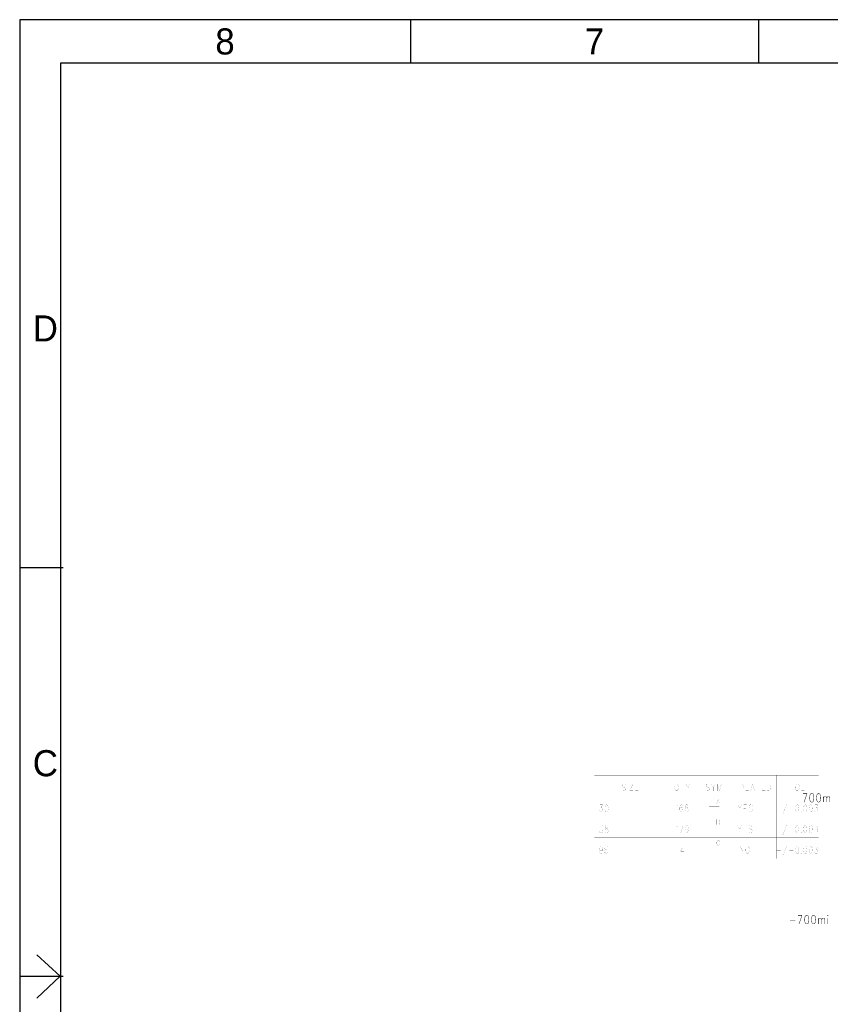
# Model space of a CAD drawing. Extents: x 0 to 34, y 0 to 22.
# Tile 2 of 33: x 0 to 9.3, y 10.7 to 22. Entities that reach past the tile are written whole.
import ezdxf

# ---------------------------------------------------------------- set-up
doc = ezdxf.new("R2010")
doc.units = 0
doc.header["$MEASUREMENT"] = 0
doc.layers.add('1', color=7, linetype='CONTINUOUS')
doc.layers.add('DD_PHO', color=7, linetype='CONTINUOUS')

msp = doc.modelspace()

# ---------------------------------------------------------------- linework, layer by layer
at = {"layer": '1', "color": 7}
for p, q in [((4.5, 21.5), (4.5, 22)), ((8.5, 21.5), (8.5, 22)), ((0, 15.7), (0.5, 15.7)), ((0, 11), (0.5, 11))]:
    msp.add_line(p, q, dxfattribs=at)
at = {"layer": '1', "color": 7, "linetype": 'Continuous'}
for q in [(0.198, 11.248), (0.198, 10.747)]:
    msp.add_line((0.467, 11), q, dxfattribs=at)
at = {"layer": '1', "color": 7}
for points in [[(0, 0), (34, 0), (34, 22), (0, 22)], [(0.469, 0.5), (33.469, 0.5), (33.469, 21.5), (0.469, 21.5)]]:
    msp.add_lwpolyline(points, close=True, dxfattribs=at)
msp.add_solid([(0.2, 11.25), (0.2, 10.75), (0.2, 11.25)], dxfattribs=at)
at = {"layer": 'DD_PHO'}
for points, const_width in [([(6.609, 13.312), (9.189, 13.312)], 0.001), ([(6.609, 13.312), (6.609, 12.352)], 0.001), ([(7.449, 13.312), (7.449, 12.352)], 0.001), ([(7.809, 13.312), (7.809, 12.352)], 0.001), ([(8.169, 13.312), (8.169, 12.352)], 0.001), ([(8.709, 13.312), (8.709, 12.352)], 0.001), ([(9.189, 13.312), (9.189, 12.352)], 0.001), ([(6.968, 13.199), (6.963, 13.207), (6.955, 13.211), (6.944, 13.211), (6.935, 13.207), (6.93, 13.199), (6.93, 13.192), (6.933, 13.184), (6.935, 13.181), (6.941, 13.177), (6.957, 13.169), (6.963, 13.166), (6.965, 13.162), (6.968, 13.154), (6.968, 13.143), (6.963, 13.136), (6.955, 13.132), (6.944, 13.132), (6.935, 13.136), (6.93, 13.143)], 0.001), ([(6.993, 13.211), (6.993, 13.132)], 0.001), ([(7.055, 13.211), (7.017, 13.132)], 0.001), ([(7.017, 13.211), (7.055, 13.211)], 0.001), ([(7.08, 13.211), (7.08, 13.132)], 0.001), ([(7.08, 13.211), (7.115, 13.211)], 0.001), ([(7.08, 13.173), (7.102, 13.173)], 0.001), ([(7.552, 13.211), (7.546, 13.207), (7.541, 13.199), (7.538, 13.192), (7.535, 13.181), (7.535, 13.162), (7.538, 13.151), (7.541, 13.143), (7.546, 13.136), (7.552, 13.132), (7.563, 13.132), (7.568, 13.136), (7.574, 13.143), (7.576, 13.151), (7.579, 13.162), (7.579, 13.181), (7.576, 13.192), (7.574, 13.199), (7.568, 13.207), (7.563, 13.211), (7.552, 13.211)], 0.001), ([(7.56, 13.147), (7.576, 13.124)], 0.001), ([(7.604, 13.211), (7.642, 13.211)], 0.001), ([(7.623, 13.211), (7.623, 13.132)], 0.001), ([(7.666, 13.211), (7.688, 13.173), (7.688, 13.132)], 0.001), ([(7.71, 13.211), (7.688, 13.173)], 0.001), ([(7.934, 13.199), (7.928, 13.207), (7.92, 13.211), (7.909, 13.211), (7.901, 13.207), (7.895, 13.199), (7.895, 13.192), (7.898, 13.184), (7.901, 13.181), (7.906, 13.177), (7.923, 13.169), (7.928, 13.166), (7.931, 13.162), (7.934, 13.154), (7.934, 13.143), (7.928, 13.136), (7.92, 13.132), (7.909, 13.132), (7.901, 13.136), (7.895, 13.143)], 0.001), ([(7.958, 13.211), (7.98, 13.173), (7.98, 13.132)], 0.001), ([(8.002, 13.211), (7.98, 13.173)], 0.001), ([(8.026, 13.211), (8.026, 13.132)], 0.001), ([(8.026, 13.211), (8.048, 13.132)], 0.001), ([(8.07, 13.211), (8.048, 13.132)], 0.001), ([(8.07, 13.211), (8.07, 13.132)], 0.001), ([(8.288, 13.211), (8.288, 13.132)], 0.001), ([(8.288, 13.211), (8.313, 13.211), (8.321, 13.207), (8.324, 13.203), (8.326, 13.196), (8.326, 13.184), (8.324, 13.177), (8.321, 13.173), (8.313, 13.169), (8.288, 13.169)], 0.001), ([(8.351, 13.211), (8.351, 13.132), (8.384, 13.132)], 0.001), ([(8.43, 13.211), (8.408, 13.132)], 0.001), ([(8.416, 13.158), (8.444, 13.158)], 0.001), ([(8.43, 13.211), (8.452, 13.132)], 0.001), ([(8.476, 13.211), (8.515, 13.211)], 0.001), ([(8.495, 13.211), (8.495, 13.132)], 0.001), ([(8.539, 13.211), (8.539, 13.132)], 0.001), ([(8.539, 13.211), (8.575, 13.211)], 0.001), ([(8.539, 13.173), (8.561, 13.173)], 0.001), ([(8.599, 13.211), (8.599, 13.132)], 0.001), ([(8.599, 13.211), (8.618, 13.211), (8.626, 13.207), (8.632, 13.199), (8.635, 13.192), (8.637, 13.181), (8.637, 13.162), (8.635, 13.151), (8.632, 13.143), (8.626, 13.136), (8.618, 13.132), (8.599, 13.132)], 0.001), ([(8.861, 13.211), (8.899, 13.211)], 0.001), ([(8.88, 13.211), (8.88, 13.132)], 0.001), ([(8.94, 13.211), (8.935, 13.207), (8.929, 13.199), (8.926, 13.192), (8.924, 13.181), (8.924, 13.162), (8.926, 13.151), (8.929, 13.143), (8.935, 13.136), (8.94, 13.132), (8.951, 13.132), (8.956, 13.136), (8.962, 13.143), (8.965, 13.151), (8.967, 13.162), (8.967, 13.181), (8.965, 13.192), (8.962, 13.199), (8.956, 13.207), (8.951, 13.211), (8.94, 13.211)], 0.001), ([(8.992, 13.211), (8.992, 13.132), (9.025, 13.132)], 0.001), ([(6.609, 13.072), (9.189, 13.072)], 0.001), ([(7.017, 13.132), (7.055, 13.132)], 0.001), ([(7.08, 13.132), (7.115, 13.132)], 0.001), ([(8.036, 13.045), (8.019, 12.982)], 0.001), ([(8.036, 13.045), (8.054, 12.982)], 0.001), ([(8.539, 13.132), (8.575, 13.132)], 0.001), ([(9.009, 13.1), (9.056, 13.1)], 0.005), ([(9.056, 13.1), (9.022, 13.002)], 0.005), ([(9.108, 13.1), (9.097, 13.096), (9.09, 13.082), (9.087, 13.058), (9.087, 13.044), (9.09, 13.021), (9.097, 13.007), (9.108, 13.002), (9.114, 13.002), (9.125, 13.007), (9.131, 13.021), (9.135, 13.044), (9.135, 13.058), (9.131, 13.082), (9.125, 13.096), (9.114, 13.1), (9.108, 13.1)], 0.005), ([(9.186, 13.1), (9.176, 13.096), (9.169, 13.082), (9.165, 13.058), (9.165, 13.044), (9.169, 13.021), (9.176, 13.007), (9.186, 13.002), (9.193, 13.002), (9.203, 13.007), (9.21, 13.021), (9.213, 13.044), (9.213, 13.058), (9.21, 13.082), (9.203, 13.096), (9.193, 13.1), (9.186, 13.1)], 0.005), ([(9.244, 13.067), (9.244, 13.002)], 0.005), ([(9.244, 13.049), (9.254, 13.063), (9.261, 13.067)], 0.005), ([(9.261, 13.067), (9.271, 13.067)], 0.005), ([(9.271, 13.067), (9.278, 13.063), (9.281, 13.049)], 0.005), ([(9.281, 13.049), (9.292, 13.063), (9.298, 13.067)], 0.005), ([(9.281, 13.049), (9.281, 13.002)], 0.005), ([(9.298, 13.067), (9.309, 13.067)], 0.005), ([(9.309, 13.067), (9.315, 13.063), (9.319, 13.049)], 0.005), ([(9.319, 13.049), (9.319, 13.002)], 0.005), ([(6.674, 12.971), (6.704, 12.971), (6.688, 12.941), (6.696, 12.941), (6.701, 12.937), (6.704, 12.933), (6.707, 12.922), (6.707, 12.914), (6.704, 12.903), (6.699, 12.896), (6.69, 12.892), (6.682, 12.892), (6.674, 12.896), (6.671, 12.899), (6.669, 12.907)], 0.001), ([(6.748, 12.971), (6.74, 12.967), (6.734, 12.956), (6.731, 12.937), (6.731, 12.926), (6.734, 12.907), (6.74, 12.896), (6.748, 12.892), (6.753, 12.892), (6.761, 12.896), (6.767, 12.907), (6.77, 12.926), (6.77, 12.937), (6.767, 12.956), (6.761, 12.967), (6.753, 12.971), (6.748, 12.971)], 0.001), ([(7.555, 12.956), (7.56, 12.959), (7.568, 12.971), (7.568, 12.892)], 0.001), ([(7.625, 12.959), (7.623, 12.967), (7.615, 12.971), (7.609, 12.971), (7.601, 12.967), (7.595, 12.956), (7.593, 12.937), (7.593, 12.918), (7.595, 12.903), (7.601, 12.896), (7.609, 12.892), (7.612, 12.892), (7.62, 12.896), (7.625, 12.903), (7.628, 12.914), (7.628, 12.918), (7.625, 12.929), (7.62, 12.937), (7.612, 12.941), (7.609, 12.941), (7.601, 12.937), (7.595, 12.929), (7.593, 12.918)], 0.001), ([(7.666, 12.971), (7.658, 12.967), (7.655, 12.959), (7.655, 12.952), (7.658, 12.944), (7.664, 12.941), (7.675, 12.937), (7.683, 12.933), (7.688, 12.926), (7.691, 12.918), (7.691, 12.907), (7.688, 12.899), (7.685, 12.896), (7.677, 12.892), (7.666, 12.892), (7.658, 12.896), (7.655, 12.899), (7.653, 12.907), (7.653, 12.918), (7.655, 12.926), (7.661, 12.933), (7.669, 12.937), (7.68, 12.941), (7.685, 12.944), (7.688, 12.952), (7.688, 12.959), (7.685, 12.967), (7.677, 12.971), (7.666, 12.971)], 0.001), ([(7.929, 12.952), (8.049, 12.952)], 0.001), ([(7.989, 12.892), (7.989, 13.012)], 0.001), ([(8.025, 13.003), (8.047, 13.003)], 0.001), ([(8.26, 12.971), (8.281, 12.933), (8.281, 12.892)], 0.001), ([(8.303, 12.971), (8.281, 12.933)], 0.001), ([(8.328, 12.971), (8.328, 12.892)], 0.001), ([(8.328, 12.971), (8.363, 12.971)], 0.001), ([(8.328, 12.933), (8.35, 12.933)], 0.001), ([(8.426, 12.959), (8.42, 12.967), (8.412, 12.971), (8.401, 12.971), (8.393, 12.967), (8.388, 12.959), (8.388, 12.952), (8.39, 12.944), (8.393, 12.941), (8.399, 12.937), (8.415, 12.929), (8.42, 12.926), (8.423, 12.922), (8.426, 12.914), (8.426, 12.903), (8.42, 12.896), (8.412, 12.892), (8.401, 12.892), (8.393, 12.896), (8.388, 12.903)], 0.001), ([(8.704, 12.926), (8.753, 12.926)], 0.001), ([(8.729, 12.959), (8.729, 12.892)], 0.001), ([(8.827, 12.986), (8.778, 12.866)], 0.001), ([(8.851, 12.926), (8.9, 12.926)], 0.001), ([(8.941, 12.971), (8.933, 12.967), (8.928, 12.956), (8.925, 12.937), (8.925, 12.926), (8.928, 12.907), (8.933, 12.896), (8.941, 12.892), (8.947, 12.892), (8.955, 12.896), (8.96, 12.907), (8.963, 12.926), (8.963, 12.937), (8.96, 12.956), (8.955, 12.967), (8.947, 12.971), (8.941, 12.971)], 0.001), ([(9.034, 12.971), (9.026, 12.967), (9.02, 12.956), (9.018, 12.937), (9.018, 12.926), (9.02, 12.907), (9.026, 12.896), (9.034, 12.892), (9.04, 12.892), (9.048, 12.896), (9.053, 12.907), (9.056, 12.926), (9.056, 12.937), (9.053, 12.956), (9.048, 12.967), (9.04, 12.971), (9.034, 12.971)], 0.001), ([(9.097, 12.971), (9.089, 12.967), (9.083, 12.956), (9.08, 12.937), (9.08, 12.926), (9.083, 12.907), (9.089, 12.896), (9.097, 12.892), (9.102, 12.892), (9.11, 12.896), (9.116, 12.907), (9.119, 12.926), (9.119, 12.937), (9.116, 12.956), (9.11, 12.967), (9.102, 12.971), (9.097, 12.971)], 0.001), ([(9.149, 12.971), (9.179, 12.971), (9.162, 12.941), (9.17, 12.941), (9.176, 12.937), (9.179, 12.933), (9.181, 12.922), (9.181, 12.914), (9.179, 12.903), (9.173, 12.896), (9.165, 12.892), (9.157, 12.892), (9.149, 12.896), (9.146, 12.899), (9.143, 12.907)], 0.001), ([(6.609, 12.832), (9.189, 12.832)], 0.001), ([(8.019, 12.805), (8.019, 12.742)], 0.001), ([(8.019, 12.805), (8.038, 12.805), (8.045, 12.802), (8.047, 12.799), (8.049, 12.793), (8.049, 12.787), (8.047, 12.781), (8.045, 12.778), (8.038, 12.775)], 0.001), ([(8.328, 12.892), (8.363, 12.892)], 0.001), ([(8.99, 12.899), (8.988, 12.896), (8.99, 12.892), (8.993, 12.896), (8.99, 12.899)], 0.001), ([(6.674, 12.731), (6.704, 12.731), (6.688, 12.701), (6.696, 12.701), (6.701, 12.697), (6.704, 12.693), (6.707, 12.682), (6.707, 12.674), (6.704, 12.663), (6.699, 12.656), (6.69, 12.652), (6.682, 12.652), (6.674, 12.656), (6.671, 12.659), (6.669, 12.667)], 0.001), ([(6.745, 12.731), (6.737, 12.727), (6.734, 12.719), (6.734, 12.712), (6.737, 12.704), (6.742, 12.701), (6.753, 12.697), (6.761, 12.693), (6.767, 12.686), (6.77, 12.678), (6.77, 12.667), (6.767, 12.659), (6.764, 12.656), (6.756, 12.652), (6.745, 12.652), (6.737, 12.656), (6.734, 12.659), (6.731, 12.667), (6.731, 12.678), (6.734, 12.686), (6.74, 12.693), (6.748, 12.697), (6.759, 12.701), (6.764, 12.704), (6.767, 12.712), (6.767, 12.719), (6.764, 12.727), (6.756, 12.731), (6.745, 12.731)], 0.001), ([(7.555, 12.716), (7.56, 12.719), (7.568, 12.731), (7.568, 12.652)], 0.001), ([(7.593, 12.731), (7.631, 12.731)], 0.001), ([(7.631, 12.731), (7.604, 12.652)], 0.001), ([(7.691, 12.704), (7.688, 12.693), (7.683, 12.686), (7.675, 12.682), (7.672, 12.682), (7.664, 12.686), (7.658, 12.693), (7.655, 12.704), (7.655, 12.708), (7.658, 12.719), (7.664, 12.727), (7.672, 12.731), (7.675, 12.731), (7.683, 12.727), (7.688, 12.719), (7.691, 12.704), (7.691, 12.686), (7.688, 12.667), (7.683, 12.656), (7.675, 12.652), (7.669, 12.652), (7.661, 12.656), (7.658, 12.663)], 0.001), ([(7.929, 12.712), (8.049, 12.712)], 0.001), ([(7.989, 12.652), (7.989, 12.772)], 0.001), ([(8.019, 12.775), (8.038, 12.775), (8.045, 12.772), (8.047, 12.769), (8.049, 12.763), (8.049, 12.754), (8.047, 12.748), (8.045, 12.745), (8.038, 12.742), (8.019, 12.742)], 0.001), ([(8.26, 12.731), (8.281, 12.693), (8.281, 12.652)], 0.001), ([(8.303, 12.731), (8.281, 12.693)], 0.001), ([(8.328, 12.731), (8.328, 12.652)], 0.001), ([(8.328, 12.731), (8.363, 12.731)], 0.001), ([(8.328, 12.693), (8.35, 12.693)], 0.001), ([(8.426, 12.719), (8.42, 12.727), (8.412, 12.731), (8.401, 12.731), (8.393, 12.727), (8.388, 12.719), (8.388, 12.712), (8.39, 12.704), (8.393, 12.701), (8.399, 12.697), (8.415, 12.689), (8.42, 12.686), (8.423, 12.682), (8.426, 12.674), (8.426, 12.663), (8.42, 12.656), (8.412, 12.652), (8.401, 12.652), (8.393, 12.656), (8.388, 12.663)], 0.001), ([(8.704, 12.686), (8.753, 12.686)], 0.001), ([(8.729, 12.719), (8.729, 12.652)], 0.001), ([(8.827, 12.746), (8.778, 12.626)], 0.001), ([(8.851, 12.686), (8.9, 12.686)], 0.001), ([(8.941, 12.731), (8.933, 12.727), (8.928, 12.716), (8.925, 12.697), (8.925, 12.686), (8.928, 12.667), (8.933, 12.656), (8.941, 12.652), (8.947, 12.652), (8.955, 12.656), (8.96, 12.667), (8.963, 12.686), (8.963, 12.697), (8.96, 12.716), (8.955, 12.727), (8.947, 12.731), (8.941, 12.731)], 0.001), ([(9.034, 12.731), (9.026, 12.727), (9.02, 12.716), (9.018, 12.697), (9.018, 12.686), (9.02, 12.667), (9.026, 12.656), (9.034, 12.652), (9.04, 12.652), (9.048, 12.656), (9.053, 12.667), (9.056, 12.686), (9.056, 12.697), (9.053, 12.716), (9.048, 12.727), (9.04, 12.731), (9.034, 12.731)], 0.001), ([(9.097, 12.731), (9.089, 12.727), (9.083, 12.716), (9.08, 12.697), (9.08, 12.686), (9.083, 12.667), (9.089, 12.656), (9.097, 12.652), (9.102, 12.652), (9.11, 12.656), (9.116, 12.667), (9.119, 12.686), (9.119, 12.697), (9.116, 12.716), (9.11, 12.727), (9.102, 12.731), (9.097, 12.731)], 0.001), ([(9.149, 12.731), (9.179, 12.731), (9.162, 12.701), (9.17, 12.701), (9.176, 12.697), (9.179, 12.693), (9.181, 12.682), (9.181, 12.674), (9.179, 12.663), (9.173, 12.656), (9.165, 12.652), (9.157, 12.652), (9.149, 12.656), (9.146, 12.659), (9.143, 12.667)], 0.001), ([(6.609, 12.592), (9.189, 12.592)], 0.001), ([(8.328, 12.652), (8.363, 12.652)], 0.001), ([(8.99, 12.659), (8.988, 12.656), (8.99, 12.652), (8.993, 12.656), (8.99, 12.659)], 0.001), ([(6.704, 12.464), (6.701, 12.453), (6.696, 12.446), (6.688, 12.442), (6.685, 12.442), (6.677, 12.446), (6.671, 12.453), (6.669, 12.464), (6.669, 12.468), (6.671, 12.479), (6.677, 12.487), (6.685, 12.491), (6.688, 12.491), (6.696, 12.487), (6.701, 12.479), (6.704, 12.464), (6.704, 12.446), (6.701, 12.427), (6.696, 12.416), (6.688, 12.412), (6.682, 12.412), (6.674, 12.416), (6.671, 12.423)], 0.001), ([(6.761, 12.479), (6.759, 12.487), (6.75, 12.491), (6.745, 12.491), (6.737, 12.487), (6.731, 12.476), (6.729, 12.457), (6.729, 12.438), (6.731, 12.423), (6.737, 12.416), (6.745, 12.412), (6.748, 12.412), (6.756, 12.416), (6.761, 12.423), (6.764, 12.434), (6.764, 12.438), (6.761, 12.449), (6.756, 12.457), (6.748, 12.461), (6.745, 12.461), (6.737, 12.457), (6.731, 12.449), (6.729, 12.438)], 0.001), ([(7.63, 12.491), (7.602, 12.438), (7.643, 12.438)], 0.001), ([(7.63, 12.491), (7.63, 12.412)], 0.001), ([(7.929, 12.472), (8.049, 12.472)], 0.001), ([(7.989, 12.412), (7.989, 12.532)], 0.001), ([(8.051, 12.55), (8.049, 12.556), (8.045, 12.562), (8.04, 12.565), (8.032, 12.565), (8.027, 12.562), (8.023, 12.556), (8.021, 12.55), (8.019, 12.541), (8.019, 12.526), (8.021, 12.517), (8.023, 12.511), (8.027, 12.505), (8.032, 12.502), (8.04, 12.502), (8.045, 12.505), (8.049, 12.511), (8.051, 12.517)], 0.001), ([(8.29, 12.491), (8.29, 12.412)], 0.001), ([(8.29, 12.491), (8.328, 12.412)], 0.001), ([(8.328, 12.491), (8.328, 12.412)], 0.001), ([(8.369, 12.491), (8.363, 12.487), (8.358, 12.479), (8.355, 12.472), (8.352, 12.461), (8.352, 12.442), (8.355, 12.431), (8.358, 12.423), (8.363, 12.416), (8.369, 12.412), (8.38, 12.412), (8.385, 12.416), (8.39, 12.423), (8.393, 12.431), (8.396, 12.442), (8.396, 12.461), (8.393, 12.472), (8.39, 12.479), (8.385, 12.487), (8.38, 12.491), (8.369, 12.491)], 0.001), ([(8.729, 12.479), (8.729, 12.412)], 0.001), ([(8.827, 12.506), (8.778, 12.386)], 0.001), ([(8.941, 12.491), (8.933, 12.487), (8.928, 12.476), (8.925, 12.457), (8.925, 12.446), (8.928, 12.427), (8.933, 12.416), (8.941, 12.412), (8.947, 12.412), (8.955, 12.416), (8.96, 12.427), (8.963, 12.446), (8.963, 12.457), (8.96, 12.476), (8.955, 12.487), (8.947, 12.491), (8.941, 12.491)], 0.001), ([(9.034, 12.491), (9.026, 12.487), (9.02, 12.476), (9.018, 12.457), (9.018, 12.446), (9.02, 12.427), (9.026, 12.416), (9.034, 12.412), (9.04, 12.412), (9.048, 12.416), (9.053, 12.427), (9.056, 12.446), (9.056, 12.457), (9.053, 12.476), (9.048, 12.487), (9.04, 12.491), (9.034, 12.491)], 0.001), ([(9.097, 12.491), (9.089, 12.487), (9.083, 12.476), (9.08, 12.457), (9.08, 12.446), (9.083, 12.427), (9.089, 12.416), (9.097, 12.412), (9.102, 12.412), (9.11, 12.416), (9.116, 12.427), (9.119, 12.446), (9.119, 12.457), (9.116, 12.476), (9.11, 12.487), (9.102, 12.491), (9.097, 12.491)], 0.001), ([(9.149, 12.491), (9.179, 12.491), (9.162, 12.461), (9.17, 12.461), (9.176, 12.457), (9.179, 12.453), (9.181, 12.442), (9.181, 12.434), (9.179, 12.423), (9.173, 12.416), (9.165, 12.412), (9.157, 12.412), (9.149, 12.416), (9.146, 12.419), (9.143, 12.427)], 0.001), ([(6.609, 12.352), (9.189, 12.352)], 0.001), ([(8.704, 12.446), (8.753, 12.446)], 0.001), ([(8.851, 12.446), (8.9, 12.446)], 0.001), ([(8.99, 12.419), (8.988, 12.416), (8.99, 12.412), (8.993, 12.416), (8.99, 12.419)], 0.001), ([(8.951, 11.7), (8.998, 11.7)], 0.005), ([(8.998, 11.7), (8.964, 11.602)], 0.005), ([(9.05, 11.7), (9.039, 11.696), (9.033, 11.682), (9.029, 11.658), (9.029, 11.644), (9.033, 11.621), (9.039, 11.607), (9.05, 11.602), (9.056, 11.602), (9.067, 11.607), (9.073, 11.621), (9.077, 11.644), (9.077, 11.658), (9.073, 11.682), (9.067, 11.696), (9.056, 11.7), (9.05, 11.7)], 0.005), ([(9.128, 11.7), (9.118, 11.696), (9.111, 11.682), (9.108, 11.658), (9.108, 11.644), (9.111, 11.621), (9.118, 11.607), (9.128, 11.602), (9.135, 11.602), (9.145, 11.607), (9.152, 11.621), (9.155, 11.644), (9.155, 11.658), (9.152, 11.682), (9.145, 11.696), (9.135, 11.7), (9.128, 11.7)], 0.005), ([(9.186, 11.667), (9.186, 11.602)], 0.005), ([(9.186, 11.649), (9.196, 11.663), (9.203, 11.667)], 0.005), ([(9.203, 11.667), (9.213, 11.667)], 0.005), ([(9.213, 11.667), (9.22, 11.663), (9.223, 11.649)], 0.005), ([(9.223, 11.649), (9.234, 11.663), (9.24, 11.667)], 0.005), ([(9.24, 11.667), (9.251, 11.667)], 0.005), ([(9.251, 11.667), (9.258, 11.663), (9.261, 11.649)], 0.005), ([(9.292, 11.7), (9.295, 11.696), (9.298, 11.7), (9.295, 11.705)], 0.005), ([(9.295, 11.705), (9.292, 11.7)], 0.005), ([(9.295, 11.667), (9.295, 11.602)], 0.005), ([(8.859, 11.644), (8.92, 11.644)], 0.005), ([(9.223, 11.649), (9.223, 11.602)], 0.005), ([(9.261, 11.649), (9.261, 11.602)], 0.005)]:
    msp.add_lwpolyline(points, dxfattribs=dict(at, const_width=const_width))

# ---------------------------------------------------------------- texts
at = {"layer": '1', "color": 7}
for s, p in [('8', (2.25, 21.6)), ('7', (6.5, 21.6)), ('D', (0.15, 18.3)), ('C', (0.15, 13.3))]:
    msp.add_text(s, height=0.3, dxfattribs=at).set_placement(p)

doc.saveas('drawing.dxf')
